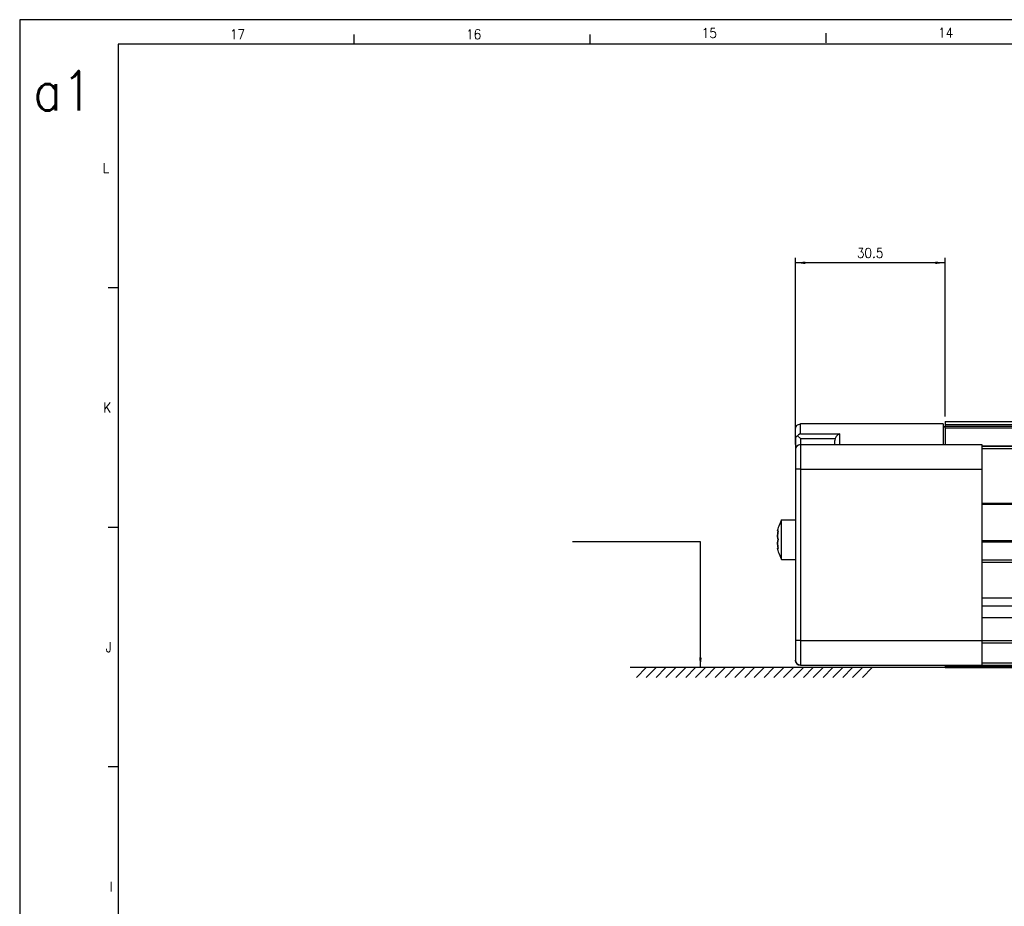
# Model space of a CAD drawing. Header units: inches. Extents: x -381 to 29622, y -418 to 176.
# Tile 5 of 50: x -381 to -181, y -5 to 176. Entities that reach past the tile are written whole.
import ezdxf

# ---------------------------------------------------------------- set-up
doc = ezdxf.new("R2010")
doc.units = ezdxf.units.IN
doc.layers.add('1', color=7, linetype='Continuous')
doc.styles.add('CONVERTER_12', font='txt.shx', dxfattribs={"width": 0.9})
doc.dimstyles.new('ME10_DIM_43', dxfattribs={"dimtxt": 2, "dimasz": 2, "dimexe": 1, "dimexo": 1, "dimgap": 1, "dimtad": 1, "dimdsep": 46, "dimtxsty": 'CONVERTER_12', "dimsah": 1, "dimcen": 0.09, "dimclrd": 2, "dimclre": 2, "dimclrt": 2, "dimadec": 0, "dimazin": 0, "dimtfac": 1, "dimtdec": 4, "dimtix": 1, "dimtmove": 0, "dimatfit": 3, "dimfxl": 1, "dimtolj": 1, "dimtzin": 0, "dimarcsym": 0})
doc.dimstyles.get("Standard").update_dxf_attribs({"dimtxt": 0.18, "dimasz": 0.18, "dimexe": 0.18, "dimexo": 0.0625, "dimgap": 0.09, "dimtad": 0, "dimtih": 1, "dimtoh": 1, "dimdec": 4, "dimzin": 0, "dimdsep": 46, "dimtxsty": 'Standard', "dimcen": 0.09, "dimadec": 0, "dimazin": 0, "dimtfac": 1, "dimtdec": 4, "dimtofl": 0, "dimtmove": 0, "dimatfit": 3, "dimfxl": 1, "dimtolj": 1, "dimtzin": 0, "dimarcsym": 0})

# ---------------------------------------------------------------- blocks, each defined once
blk = doc.blocks.new('Modulo_izq__K___95', base_point=(-227.1126677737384, 43.98251417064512))
at = {"color": 7, "linetype": 'Continuous'}
for p, q in [((-223.4577178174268, 92.48607911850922), (-223.4522673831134, 92.59060758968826)), ((-223.4577178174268, 90.54645645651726), (-223.4577178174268, 92.48607911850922)), ((-223.4522673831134, 92.59060758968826), (-223.4088103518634, 92.79509443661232)), ((-223.4088103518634, 92.79509443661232), (-223.3817107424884, 92.8687638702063)), ((-223.3817107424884, 92.8687638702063), (-223.3238494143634, 92.98607725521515)), ((-223.3238494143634, 92.98607725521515), (-223.2008025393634, 93.15520948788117)), ((-223.2008025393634, 93.15520948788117), (-223.1649138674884, 93.19318479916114)), ((-223.1649138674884, 93.19318479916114), (-223.0455291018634, 93.29509443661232)), ((-223.0455291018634, 93.29509443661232), (-222.8643767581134, 93.39962477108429)), ((-222.8643767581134, 93.39962477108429), (-222.8404509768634, 93.40995878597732)), ((-222.8404509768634, 93.40995878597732), (-222.6656462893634, 93.4642266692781)), ((-222.6656462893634, 93.4642266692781), (-222.4577178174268, 93.48607911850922)), ((-193.4577178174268, 93.48607911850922), (-222.4577178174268, 93.48607911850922)), ((-222.4577178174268, 91.47846112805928), (-222.4577178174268, 93.48607911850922)), ((-193.4577178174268, 93.48607911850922), (-193.4577178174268, 89.28607911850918)), ((-193.4577178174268, 92.98607811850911), (-193.0577178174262, 92.98607811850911)), ((-193.0577178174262, 93.98251510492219), (-40.40307212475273, 93.98251510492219)), ((-193.0577178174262, 93.98251510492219), (-193.0577178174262, 93.9654272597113)), ((-193.0577178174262, 93.9654272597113), (-40.39168022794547, 93.9654272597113)), ((-193.0577178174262, 93.9654272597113), (-193.0577178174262, 93.36143009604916)), ((-193.0577178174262, 93.36143009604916), (-39.98901545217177, 93.36143009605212)), ((-193.0577178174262, 93.36143009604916), (-193.0577178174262, 93.0361379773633)), ((-193.0577178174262, 93.0361379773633), (-39.77215402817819, 93.0361379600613)), ((-193.0577178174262, 92.71130448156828), (-193.0577178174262, 93.0361379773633)), ((-193.0577178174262, 92.71130448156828), (-39.55559837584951, 92.71130448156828)), ((-193.0577178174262, 92.71130448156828), (-193.0577178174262, 89.28608181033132)), ((-223.3817107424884, 90.80823606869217), (-223.4577178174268, 90.54645645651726)), ((-223.4577178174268, 90.54645645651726), (-223.4577178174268, 88.2860810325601)), ((-223.1649138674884, 91.0301637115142), (-223.3817107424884, 90.80823606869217)), ((-223.0223211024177, 91.11105974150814), (-223.1649138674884, 91.0301637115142)), ((-222.8604705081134, 91.25356382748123), (-223.0223211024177, 91.11105974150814)), ((-223.0223211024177, 91.11105974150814), (-222.4577178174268, 90.54645645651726)), ((-222.8404509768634, 91.2688149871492), (-222.8604705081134, 91.25356382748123)), ((-222.4796111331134, 91.47033399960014), (-222.8404509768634, 91.2688149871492)), ((-222.4577178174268, 91.47846112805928), (-222.4796111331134, 91.47033399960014)), ((-222.4577178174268, 91.47846112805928), (-214.4577178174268, 91.47846112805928)), ((-222.4577178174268, 90.54645645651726), (-215.3897224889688, 90.54645645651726)), ((-222.4577178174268, 90.54645645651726), (-222.4577178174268, 89.28607911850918)), ((-215.3897224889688, 90.54645645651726), (-215.4577178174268, 90.15756756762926)), ((-215.4577178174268, 89.2860800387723), (-215.4577178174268, 90.15756756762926)), ((-215.3817107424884, 90.56826109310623), (-215.3897224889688, 90.54645645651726)), ((-215.1800505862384, 90.92913908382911), (-215.3817107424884, 90.56826109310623)), ((-215.1649138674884, 90.94919676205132), (-215.1800505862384, 90.92913908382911)), ((-214.8604705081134, 91.25356382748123), (-215.1649138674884, 90.94919676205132)), ((-214.8404509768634, 91.2688149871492), (-214.8604705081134, 91.25356382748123)), ((-214.4796111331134, 91.47033399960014), (-214.8404509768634, 91.2688149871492)), ((-214.4577178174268, 91.47846112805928), (-214.4796111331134, 91.47033399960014)), ((-214.4577178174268, 89.28607911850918), (-214.4577178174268, 91.47846112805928)), ((-223.4577178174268, 88.2860810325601), (-223.4577178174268, 84.28607911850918)), ((-222.4577178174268, 89.28607911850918), (-222.4577178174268, 84.28607911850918)), ((-222.4577178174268, 89.28607911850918), (-185.5577178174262, 89.28607911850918)), ((-41.08144798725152, 89.00007889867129), (-185.5577215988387, 89.00007889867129)), ((-185.5577207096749, 88.98251510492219), (-145.0577517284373, 88.98251510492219)), ((-185.5577178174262, 89.28607911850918), (-185.5577178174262, 84.28607911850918)), ((-185.5577164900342, 88.48251510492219), (-159.8099224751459, 88.48251510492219)), ((-223.4577178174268, 84.28607911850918), (-223.4577178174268, 49.48607911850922)), ((-222.4577178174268, 84.28607911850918), (-223.4577178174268, 84.28607911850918)), ((-222.4577178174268, 84.28607911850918), (-222.4577178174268, 49.48607911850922)), ((-222.4577178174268, 84.28607911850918), (-185.5577178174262, 84.28607911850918)), ((-185.5577178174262, 84.28607911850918), (-185.5576247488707, 49.48503378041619)), ((-185.5577361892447, 77.16552824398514), (-160.559934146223, 77.16552824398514)), ((-185.5576264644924, 77.41552780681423), (-160.559845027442, 77.41552780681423)), ((-227.0613982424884, 72.1270133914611), (-227.1024138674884, 71.92286033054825)), ((-227.0496794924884, 72.17338675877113), (-227.0613982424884, 72.1270133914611)), ((-226.9570598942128, 72.48607911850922), (-227.0496794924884, 72.17338675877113)), ((-226.8753630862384, 72.72223967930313), (-226.9570598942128, 72.48607911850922)), ((-226.2860076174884, 73.98607916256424), (-226.8753630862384, 72.72223967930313)), ((-226.2860076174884, 69.29148585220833), (-226.2860076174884, 73.98607916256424)), ((-226.2860076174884, 73.98607916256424), (-223.4576384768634, 73.98607916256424)), ((-227.1126677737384, 71.80149764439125), (-227.1114470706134, 71.8374339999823)), ((-227.1114470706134, 71.8374339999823), (-227.1126677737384, 71.80149764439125)), ((-227.1126677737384, 71.80149764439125), (-227.1024138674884, 71.72280032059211)), ((-227.0613982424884, 71.31255823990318), (-227.1126677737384, 70.73804957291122)), ((-227.1126677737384, 70.73804957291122), (-227.0613982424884, 71.31255823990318)), ((-227.1126677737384, 70.73804957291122), (-227.1024138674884, 70.50539309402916)), ((-227.1024138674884, 70.50539309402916), (-227.1126677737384, 70.73804957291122)), ((-227.1024138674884, 71.92286033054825), (-227.1114470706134, 71.8374339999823)), ((-227.1024138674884, 71.72280032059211), (-227.0613982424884, 71.68731600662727)), ((-227.1024138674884, 70.50539309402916), (-227.0792205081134, 70.33472735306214)), ((-227.0792205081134, 70.33472735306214), (-227.1024138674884, 70.50539309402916)), ((-227.0792205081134, 70.33472735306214), (-227.0613982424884, 70.25110918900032)), ((-227.0613982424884, 70.25110918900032), (-227.0792205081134, 70.33472735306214)), ((-227.0613982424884, 71.68731600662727), (-227.0496794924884, 71.6887713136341)), ((-226.9733987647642, 71.68731578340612), (-227.0613982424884, 71.68731600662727)), ((-227.0496794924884, 71.37670809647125), (-227.0613982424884, 71.31255823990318)), ((-227.0613982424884, 71.31255823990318), (-227.0496794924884, 71.37670809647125)), ((-227.0613982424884, 70.25110918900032), (-227.0496794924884, 70.20674044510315)), ((-227.0496794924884, 70.20674044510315), (-227.0613982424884, 70.25110918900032)), ((-226.9570598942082, 71.75384607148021), (-227.0496794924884, 71.37670809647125)), ((-227.0496794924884, 71.6887713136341), (-227.0396697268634, 71.69187266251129)), ((-227.0496794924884, 71.37670809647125), (-226.9733987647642, 71.68731578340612)), ((-227.0496794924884, 70.20674044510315), (-226.9570598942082, 69.98607911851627)), ((-226.9570598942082, 69.98607911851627), (-227.0496794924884, 70.20674044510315)), ((-227.0396697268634, 71.69187266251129), (-226.9570598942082, 71.75384607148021)), ((-227.1126677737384, 69.23410899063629), (-227.1024138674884, 69.46676356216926)), ((-227.1024138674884, 69.46676356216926), (-227.1126677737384, 69.23410899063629)), ((-227.0613982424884, 68.65960032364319), (-227.1126677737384, 69.23410899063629)), ((-227.1126677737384, 69.23410899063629), (-227.0613982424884, 68.65960032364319)), ((-227.1024138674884, 68.24935633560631), (-227.1126677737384, 68.17066103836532)), ((-227.1126677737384, 68.17066103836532), (-227.1114470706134, 68.13472468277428)), ((-227.1114470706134, 68.13472468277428), (-227.1126677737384, 68.17066103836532)), ((-227.1114470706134, 68.13472468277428), (-227.1024138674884, 68.04929835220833)), ((-227.1024138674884, 69.46676356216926), (-227.0792205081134, 69.63743121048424)), ((-227.0792205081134, 69.63743121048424), (-227.1024138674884, 69.46676356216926)), ((-227.0613982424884, 68.28484064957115), (-227.1024138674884, 68.24935633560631)), ((-227.1024138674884, 68.04929835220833), (-227.0613982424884, 67.8451662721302)), ((-227.0792205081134, 69.63743121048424), (-227.0613982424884, 69.72104937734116)), ((-227.0613982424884, 69.72104937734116), (-227.0792205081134, 69.63743121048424)), ((-227.0613982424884, 69.72104937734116), (-227.0496794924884, 69.76541812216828)), ((-227.0496794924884, 69.76541812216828), (-227.0613982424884, 69.72104937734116)), ((-227.0496794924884, 68.59545046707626), (-227.0613982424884, 68.65960032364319)), ((-227.0613982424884, 68.65960032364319), (-227.0496794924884, 68.59545046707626)), ((-227.0496794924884, 68.28338724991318), (-227.0613982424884, 68.28484064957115)), ((-226.9733982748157, 68.28484051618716), (-227.0613982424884, 68.28484064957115)), ((-227.0496794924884, 69.76541812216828), (-226.9570598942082, 69.98607911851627)), ((-226.9570598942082, 69.98607911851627), (-227.0496794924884, 69.76541812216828)), ((-226.9733982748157, 68.28484051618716), (-227.0496794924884, 68.59545046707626)), ((-227.0496794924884, 68.59545046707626), (-226.9570598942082, 68.21831216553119)), ((-227.0396697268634, 68.28028590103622), (-227.0496794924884, 68.28338724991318)), ((-226.9570598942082, 68.21831216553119), (-227.0396697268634, 68.28028590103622)), ((-226.2859210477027, 65.98607911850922), (-226.2860076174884, 69.29148585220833)), ((-185.5577360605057, 69.79950243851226), (-160.5599325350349, 69.79950243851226)), ((-185.5576266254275, 69.54950240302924), (-160.5598458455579, 69.54950240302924)), ((-227.0613982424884, 67.8451662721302), (-227.0496794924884, 67.79877192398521)), ((-227.0496794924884, 67.79877192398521), (-226.9570598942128, 67.48607911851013)), ((-226.9570598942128, 67.48607911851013), (-226.8753630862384, 67.24991721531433)), ((-226.8753630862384, 67.24991721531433), (-226.2859210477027, 65.98607911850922)), ((-226.2859210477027, 65.98607911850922), (-223.4576384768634, 65.98607940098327)), ((-185.5577362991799, 65.42078489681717), (-160.5599333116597, 65.42078489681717)), ((-185.5576301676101, 65.92078445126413), (-160.5598612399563, 65.92078445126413)), ((-185.5576216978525, 58.15432346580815), (-160.5598240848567, 58.15432346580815)), ((-160.5599310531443, 56.48607916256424), (-185.5577342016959, 56.48607916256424)), ((-185.5576312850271, 54.20016531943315), (-145.2753461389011, 54.20016531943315)), ((-185.5576223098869, 54.16895500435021), (-145.2440789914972, 54.16895500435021)), ((-222.4577178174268, 49.48607911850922), (-223.4577178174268, 49.48607911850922)), ((-223.4577178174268, 49.48607911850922), (-223.4577178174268, 45.48607911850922)), ((-222.4577178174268, 49.48607911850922), (-185.5576247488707, 49.48503378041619)), ((-222.4577178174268, 49.48607911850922), (-222.4577178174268, 44.48607911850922)), ((-185.5576247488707, 49.48503378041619), (-185.5577178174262, 44.48607911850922)), ((-185.5576247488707, 49.48503378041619), (-39.73472541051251, 49.48503362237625)), ((-185.5576211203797, 49.05156145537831), (-40.02370685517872, 49.05156145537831)), ((-223.4522673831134, 45.38155073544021), (-223.4577178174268, 45.48607911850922)), ((-223.4459256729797, 45.35170957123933), (-223.4522673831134, 45.38155073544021)), ((-223.4088103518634, 45.1770619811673), (-223.4306515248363, 45.2798364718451)), ((-223.3817107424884, 45.10339636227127), (-223.4088103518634, 45.1770619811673)), ((-223.3238494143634, 44.98607916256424), (-223.3817107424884, 45.10339636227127)), ((-223.2008025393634, 44.81694883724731), (-223.3238494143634, 44.98607916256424)), ((-223.1648245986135, 44.7789723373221), (-223.2008025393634, 44.81694883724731)), ((-223.1120269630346, 44.73386899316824), (-223.1648245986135, 44.7789723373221)), ((-223.0455291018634, 44.6770619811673), (-223.0862485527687, 44.71184731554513)), ((-222.8643767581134, 44.57253355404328), (-223.0455291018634, 44.6770619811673)), ((-222.8404509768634, 44.56219953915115), (-222.8643767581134, 44.57253355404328)), ((-222.8115065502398, 44.55321378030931), (-222.8404509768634, 44.56219953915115)), ((-222.6656462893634, 44.50793165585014), (-222.7761481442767, 44.54223681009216)), ((-222.4577178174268, 44.48607911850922), (-222.6656462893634, 44.50793165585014)), ((-222.4577178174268, 44.48607911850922), (-185.5577178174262, 44.48607911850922)), ((-193.4577178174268, 44.48607911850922), (-193.4577178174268, 44.45607911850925)), ((-193.4577178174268, 44.45607911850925), (-193.0577178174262, 44.4560786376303)), ((-193.0577178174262, 44.48251417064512), (-39.40307150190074, 44.48251417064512)), ((-193.0577178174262, 44.48251417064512), (-193.0577178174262, 44.4560786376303)), ((-193.0577178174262, 44.4560786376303), (-193.0577178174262, 44.23251417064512)), ((-193.0577178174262, 44.23251417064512), (-39.23640504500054, 44.23251417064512)), ((-193.0577178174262, 44.23251417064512), (-193.0577178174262, 43.98251417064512)), ((-185.5577164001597, 44.98251417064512), (-39.73640483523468, 44.98251417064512)), ((-193.0577178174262, 43.98251417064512), (-39.4030717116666, 43.98251417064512))]:
    blk.add_line(p, q, dxfattribs=at)
for centre, radius, start, end in [((-222.4577178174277, 88.28607911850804), 1.000000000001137, 89.99999999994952, 179.999890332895), ((-222.4577178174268, 45.48607911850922), 1, 180, 270)]:
    blk.add_arc(centre, radius, start, end, dxfattribs=at)
blk = doc.blocks.new('F-286__101', base_point=(-227.1126677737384, 43.98251417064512))
blk.add_blockref('Modulo_izq__K___95', (-227.1126677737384, 43.98251417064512))
blk = doc.blocks.new('*D153')
at = {"layer": '1', "color": 2, "linetype": 'Continuous'}
for p, q in [((-223.4577178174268, 89.2860810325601), (-223.4577178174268, 127.2359957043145)), ((-193.0577178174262, 126.2359957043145), (-223.4577178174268, 126.2359957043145)), ((-193.0577178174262, 94.98251510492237), (-193.0577178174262, 127.2359957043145))]:
    blk.add_line(p, q, dxfattribs=at)
at = {"layer": '1', "color": 2}
for points in [[(-221.4577178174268, 126.4993006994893), (-221.4577178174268, 125.9726907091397), (-223.4577178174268, 126.2359957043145)], [(-195.0577178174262, 125.9726907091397), (-195.0577178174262, 126.4993006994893), (-193.0577178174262, 126.2359957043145)]]:
    blk.add_solid(points, dxfattribs=at)
at = {"layer": '1', "color": 2, "insert": (-210.9827178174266, 127.2359957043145), "char_height": 2, "attachment_point": 7, "rotation": 0.00013888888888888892, "line_spacing_factor": 0.60024009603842, "style": 'CONVERTER_12'}
blk.add_mtext('30.5', dxfattribs=at)
blk = doc.blocks.new('Marco_a1', base_point=(38.86876955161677, -121.3796663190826))
at = {"layer": '1', "color": 2, "linetype": 'Continuous'}
for p, q in [((458.8687695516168, 175.6203336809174), (-381.1312304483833, 175.6203336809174)), ((-381.1312304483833, 175.6203336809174), (-381.1312304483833, -418.3796663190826)), ((-313.1900539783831, 172.6203336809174), (-313.1900539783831, 170.6203336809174)), ((-265.2488775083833, 172.6203336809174), (-265.2488775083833, 170.6203336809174)), ((-217.3077010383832, 172.9039942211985), (-217.3077010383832, 170.9039942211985)), ((-361.1312304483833, 121.1536670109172), (-363.1312304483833, 121.1536670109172)), ((-361.1312304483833, 72.48700035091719), (-363.1312304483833, 72.48700035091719)), ((-361.1312304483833, 23.82033368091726), (-363.1312304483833, 23.82033368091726))]:
    blk.add_line(p, q, dxfattribs=at)
at = {"layer": '1', "color": 7, "linetype": 'Continuous'}
for p, q in [((453.8687695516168, 170.6203336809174), (-361.1312304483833, 170.6203336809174)), ((-361.1312304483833, 170.6203336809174), (-361.1312304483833, -413.3796663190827))]:
    blk.add_line(p, q, dxfattribs=at)
at = {"layer": '1', "color": 2, "char_height": 2, "attachment_point": 4, "line_spacing_factor": 1.20048019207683, "style": 'CONVERTER_12'}
for s, insert in [('15', (-242.5243074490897, 172.9167099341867)), ('14', (-194.4702152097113, 172.9788756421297)), ('17', (-338.4067095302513, 172.6451371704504)), ('16', (-290.4096025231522, 172.6451371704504)), ('L', (-364.2475220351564, 145.4870003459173)), ('K', (-364.1646240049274, 96.8203336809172)), ('J', (-363.6353988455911, 48.15366701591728)), ('I', (-362.8674942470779, -0.51299965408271))]:
    blk.add_mtext(s, dxfattribs=dict(at, insert=insert))
at = {"layer": '1', "color": 6, "insert": (-378.3951860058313, 161.1930653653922), "char_height": 8, "attachment_point": 4, "line_spacing_factor": 1.20048019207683, "style": 'CONVERTER_12'}
blk.add_mtext('a1', dxfattribs=at)
blk = doc.blocks.new('Top', base_point=(38.86876955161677, -121.3796663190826))
blk.add_blockref('Marco_a1', (38.86876955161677, -121.3796663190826))
blk = doc.blocks.new('_dummy_frame', base_point=(-381.1312304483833, -418.3796663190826))
blk.add_blockref('Top', (38.86876955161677, -121.3796663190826))
blk = doc.blocks.new('Inferior1', base_point=(2040.764773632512, 69.73251432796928))
at = {"layer": '1', "color": 7, "linetype": 'Continuous'}
for p, q in [((-193.0577178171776, 43.9825141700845), (-257.0577178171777, 43.9825141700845)), ((-253.7794146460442, 43.9825141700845), (-255.7794146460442, 41.9825141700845)), ((-251.7805283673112, 43.9825141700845), (-253.7805283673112, 41.9825141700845)), ((-249.7826534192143, 43.9825141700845), (-251.7805283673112, 41.9825141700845)), ((-247.7849602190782, 43.9825141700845), (-249.7849602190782, 41.9825141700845)), ((-245.7758684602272, 43.9825141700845), (-247.7758684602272, 41.9825141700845)), ((-243.7769821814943, 43.9825141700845), (-245.7769821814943, 41.9825141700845)), ((-241.7791072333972, 43.9825141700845), (-243.7769821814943, 41.9825141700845)), ((-239.7814140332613, 43.9825141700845), (-241.7814140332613, 41.9825141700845)), ((-237.7752369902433, 43.9825141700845), (-239.7752369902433, 41.9825141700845)), ((-235.7763507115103, 43.9825141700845), (-237.7763507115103, 41.9825141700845)), ((-233.7784757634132, 43.9825141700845), (-235.7763507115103, 41.9825141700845)), ((-231.7807825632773, 43.9825141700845), (-233.7807825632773, 41.9825141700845)), ((-229.8578689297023, 43.9825141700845), (-231.8578689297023, 41.9825141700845)), ((-227.8589826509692, 43.9825141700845), (-229.8589826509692, 41.9825141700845)), ((-225.8611077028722, 43.9825141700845), (-227.8589826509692, 41.9825141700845)), ((-223.8634145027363, 43.9825141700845), (-225.8634145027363, 41.9825141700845)), ((-221.8543227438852, 43.9825141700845), (-223.8543227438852, 41.9825141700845)), ((-219.8554364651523, 43.9825141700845), (-221.8554364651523, 41.9825141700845)), ((-217.8575615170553, 43.9825141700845), (-219.8554364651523, 41.9825141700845)), ((-215.8598683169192, 43.9825141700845), (-217.8598683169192, 41.9825141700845)), ((-213.8536912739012, 43.9825141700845), (-215.8536912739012, 41.9825141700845)), ((-211.8548049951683, 43.9825141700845), (-213.8548049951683, 41.9825141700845)), ((-209.8569300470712, 43.9825141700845), (-211.8548049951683, 41.9825141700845)), ((-207.8592368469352, 43.9825141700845), (-209.8592368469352, 41.9825141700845))]:
    blk.add_line(p, q, dxfattribs=at)
at = {"layer": '1', "color": 2}
blk.add_solid([(-243.0438992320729, 45.9825141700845), (-242.5172892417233, 45.9825141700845), (-242.7805942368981, 43.9825141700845)], dxfattribs=at)
blk.add_blockref('F-286__101', (-227.1126677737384, 43.98251417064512))
at = {"layer": '1'}
dim = blk.add_linear_dim(base=(-193.0577178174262, 126.2359957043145), p1=(-223.4577178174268, 88.2860810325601), p2=(-193.0577178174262, 93.98251510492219), text='30.5', dimstyle='ME10_DIM_43', dxfattribs=at)
dim.commit()
dim.dimension.update_dxf_attribs({"geometry": '*D153', "text_midpoint": (-208.2577178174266, 128.2359957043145), "text_rotation": 0.00013888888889})
at = {"layer": '1', "color": 2, "linetype": 'Continuous', "has_arrowhead": 0}
blk.add_leader([(-242.7805942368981, 43.9825141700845), (-242.7805942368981, 69.51735752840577), (-268.7805942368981, 69.51735752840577)], dimstyle='Standard', dxfattribs=at)

msp = doc.modelspace()

# ---------------------------------------------------------------- block references
msp.add_blockref('Inferior1', (2040.764773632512, 69.73251432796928))
at = {"layer": '1'}
msp.add_blockref('_dummy_frame', (-381.1312304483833, -418.3796663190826), dxfattribs=at)

doc.saveas('drawing.dxf')
